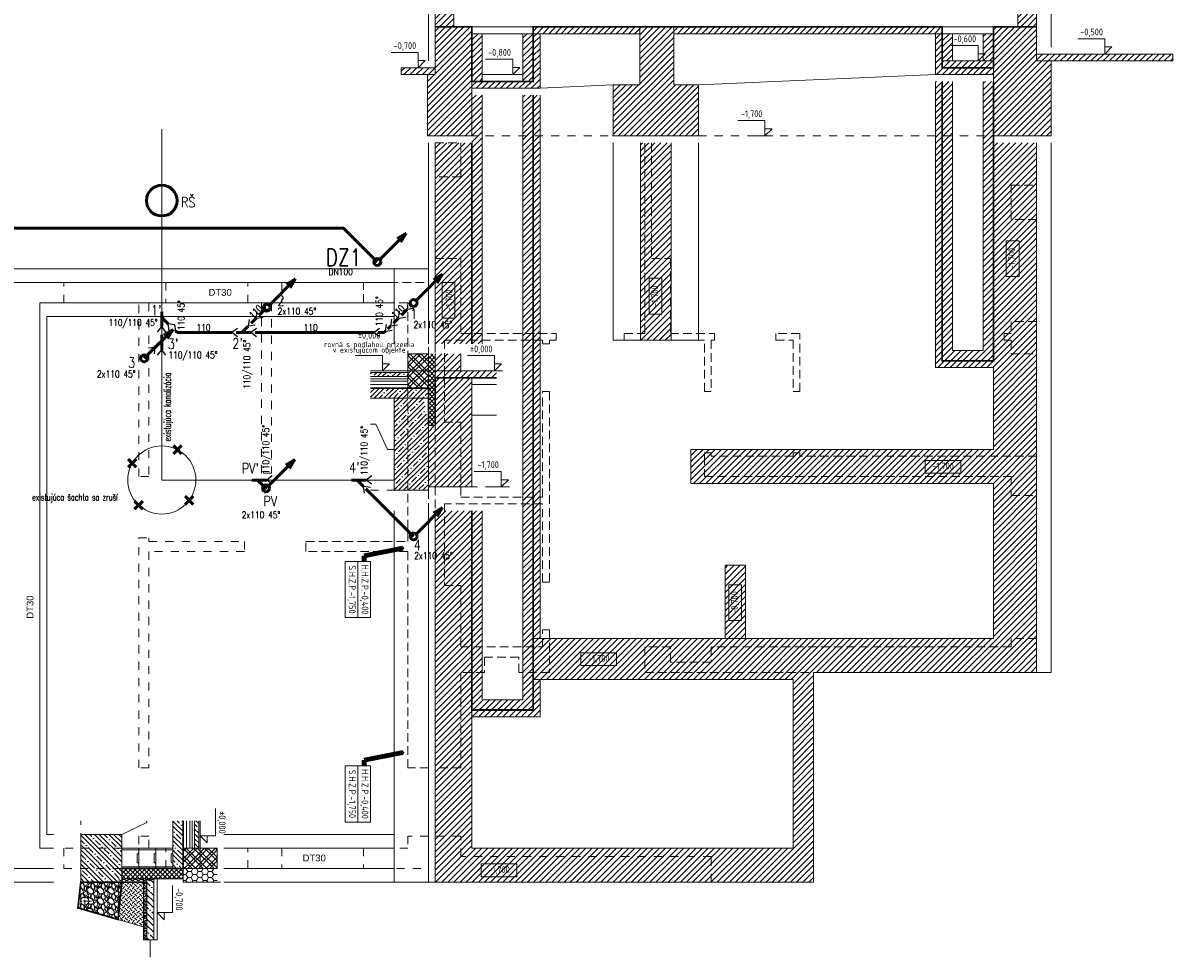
# Model space of a CAD drawing. Header units: millimetres. Extents: x 399756 to 681636, y -205891 to -101508.
# Tile 3 of 33: x 416352 to 433225, y -205891 to -192184. Entities that reach past the tile are written whole.
import ezdxf
from ezdxf.enums import TextEntityAlignment as Align

# ---------------------------------------------------------------- set-up
doc = ezdxf.new("R2010")
doc.units = ezdxf.units.MM
doc.header["$LTSCALE"] = 10
doc.header["$MEASUREMENT"] = 0
for name, pattern in [('ACAD_ISO10W100', [18, 12, -3, 0, -3]), ('DASH 0_6MM', [1.2, 0.6, -0.6]), ('DASHDOT', [25.4, 12.7, -6.35, 0, -6.35]), ('DASHED', [19.05, 12.7, -6.35])]:
    doc.linetypes.add(name, pattern=pattern)
for name, color, linetype, lineweight in [('A-HYDROIZOLACIE', 15, 'Continuous', 20), ('A6_ciarkovana_TENKA', 2, 'DASHED', 5), ('DAZDOVA KANALIZACIA', 30, 'ST_KANAL_DEST_PLNA', 50), ('ZTI-kan_st_splaskova', 12, 'Continuous', 50), ('ZTI-kanal_splaskova', 32, 'Continuous', 50), ('ZTI-Popis4', 5, 'Continuous', 25), ('ZTI-zar_predmety', 135, 'Continuous', 18)]:
    doc.layers.add(name, color=color, linetype=linetype, lineweight=lineweight)
doc.layers.add('Z-k-st_splaskova-popis', color=7, linetype='Continuous')
doc.layers.add('ZTI-kanal_splaskova-popis', color=7, linetype='Continuous')
doc.styles.add('ARIAL', font='arial.ttf')
doc.styles.add('ISO CP_50', font='isocp.shx', dxfattribs={"width": 0.9, "height": 100})
doc.styles.add('ISOCP', font='isocp.shx', dxfattribs={"width": 0.9})
doc.styles.get("Standard").update_dxf_attribs({"font": 'simplex.shx', "width": 0.8})
doc.linetypes.add('ST_KANAL_DEST_PLNA', pattern='A,136,-20,34,[23,st.shx,S=10,R=0,X=0,Y=0],16,[2,st.shx,S=10,R=0,X=0,Y=0],-25', length=231)
doc.dimstyles.new('M50', dxfattribs={"dimtxt": 100, "dimasz": 75, "dimexe": 37.5, "dimexo": 75, "dimgap": 35, "dimtad": 1, "dimdec": 0, "dimzin": 0, "dimtxsty": 'ISO CP_50', "dimblk1": 'OBLIQUE', "dimblk2": 'OBLIQUE', "dimsah": 1, "dimcen": 0.045, "dimclrd": 256, "dimclre": 256, "dimclrt": 256, "dimadec": 1, "dimazin": 0, "dimtfac": 1, "dimtdec": 0, "dimtmove": 2, "dimatfit": 3, "dimldrblk": 'OBLIQUE', "dimfxl": 125, "dimfxlon": 1, "dimtolj": 1, "dimtzin": 0, "dimlwd": -1, "dimarcsym": 0})
pattern_1 = [(45, (135421.164, -25599.48), (-44.901281, 44.901281), [])]
pattern_2 = [(45, (-205390.17, -86448.91), (-106.066017, 106.066017), [100, -40, 0, -40]), (45, (-205320.17, -86448.91), (-106.066017, 106.066017), []), (45, (-205250.17, -86448.91), (-106.066017, 106.066017), [])]

# ---------------------------------------------------------------- blocks, each defined once
blk = doc.blocks.new('*U4')
at = {"layer": 'A-HYDROIZOLACIE', "lineweight": 9}
for points in [[(253567, -4367), (253567, -4342), (253585, -4324), (253585, -4299), (253567, -4282)], [(253567, -4452), (253567, -4427), (253585, -4410), (253585, -4385), (253567, -4367)], [(253567, -4538), (253567, -4513), (253585, -4495), (253585, -4470), (253567, -4452)], [(253567, -4623), (253567, -4598), (253585, -4580), (253585, -4555), (253567, -4538)], [(253567, -4708), (253567, -4683), (253585, -4666), (253585, -4641), (253567, -4623)], [(253567, -4794), (253567, -4769), (253585, -4751), (253585, -4726), (253567, -4708)]]:
    blk.add_lwpolyline(points, dxfattribs=at)
blk = doc.blocks.new('_Oblique')
at = {"color": 0, "linetype": 'ByBlock', "lineweight": -2}
blk.add_line((-0.5, -0.5), (0.5, 0.5), dxfattribs=at)
blk = doc.blocks.new('*U97')
at = {"color": 0, "linetype": 'ByBlock', "lineweight": -2}
for p, q in [((-35.36, -35.36), (-424.26, -424.26)), ((-424.26, -424.26), (-344.71, -291.68)), ((-291.68, -344.71), (-424.26, -424.26))]:
    blk.add_line(p, q, dxfattribs=at)
blk.add_circle((0, 0), 50, dxfattribs=at)
blk = doc.blocks.new('*U102')
at = {"color": 0, "linetype": 'ByBlock', "lineweight": -2}
blk.add_line((-50, 0), (-75, 0), dxfattribs=at)
at = {"color": 255, "linetype": 'ByBlock', "lineweight": 25}
blk.add_circle((0, 0), 50, dxfattribs=at)
blk = doc.blocks.new('*U103')
at = {"color": 255, "linetype": 'ByBlock', "lineweight": 25}
for p in [(-61, 79), (61, 79)]:
    blk.add_line(p, (0, 0), dxfattribs=at)
at = {"color": 0, "linetype": 'ByBlock', "lineweight": -2}
blk.add_line((0, 0), (0, -117), dxfattribs=at)
blk = doc.blocks.new('*U104', base_point=(14597, 15408))
at = {"color": 0, "lineweight": -2}
blk.add_line((14491, 15408), (14597, 15408), dxfattribs=at)
at = {"color": 255, "lineweight": 25}
for q in [(14676, 15469), (14676, 15347)]:
    blk.add_line((14597, 15408), q, dxfattribs=at)
blk = doc.blocks.new('*U105')
at = {"color": 255, "linetype": 'ByBlock', "lineweight": 25}
for p in [(-61, 79), (61, 79)]:
    blk.add_line(p, (0, 0), dxfattribs=at)
at = {"color": 0, "linetype": 'ByBlock', "lineweight": -2}
blk.add_line((0, 0), (0, -55), dxfattribs=at)
blk = doc.blocks.new('*U106', base_point=(14613, 15656))
at = {"color": 255, "lineweight": 25}
for q in [(14626, 15755), (14712, 15669)]:
    blk.add_line((14613, 15656), q, dxfattribs=at)
at = {"color": 0, "lineweight": -2}
for p, q in [((14507, 15636), (14576, 15636)), ((14604, 15647), (14613, 15656))]:
    blk.add_line(p, q, dxfattribs=at)
blk.add_arc((14576, 15676), 40, 270, 315, dxfattribs=at)
blk = doc.blocks.new('*U107')
at = {"color": 255, "linetype": 'ByBlock', "lineweight": 25}
for p in [(-61, 79), (61, 79)]:
    blk.add_line(p, (0, 0), dxfattribs=at)
at = {"color": 0, "linetype": 'ByBlock', "lineweight": -2}
blk.add_line((0, 0), (0, -1748), dxfattribs=at)
blk = doc.blocks.new('*U108', base_point=(9395, 17187))
at = {"color": 255, "linetype": 'ByBlock', "lineweight": 25}
for p, q in [((9334, 17266), (9395, 17187)), ((9456, 17266), (9395, 17187)), ((9503, 17247), (9490, 17147)), ((9589, 17160), (9490, 17147))]:
    blk.add_line(p, q, dxfattribs=at)
at = {"color": 0, "linetype": 'ByBlock', "lineweight": -2}
for p, q in [((9395, 17187), (9395, 16968)), ((9490, 17147), (9395, 17053))]:
    blk.add_line(p, q, dxfattribs=at)
blk = doc.blocks.new('*U110', base_point=(14597, 15408))
at = {"color": 0, "lineweight": -2}
blk.add_line((14491, 15408), (14597, 15408), dxfattribs=at)
at = {"color": 255, "lineweight": 25}
for q in [(14676, 15469), (14676, 15347)]:
    blk.add_line((14597, 15408), q, dxfattribs=at)
blk = doc.blocks.new('*U109')
at = {"color": 255, "linetype": 'ByBlock', "lineweight": 25}
for p in [(-61, 79), (61, 79)]:
    blk.add_line(p, (0, 0), dxfattribs=at)
at = {"color": 0, "linetype": 'ByBlock', "lineweight": -2}
blk.add_line((0, 0), (0, -117), dxfattribs=at)
blk = doc.blocks.new('Podklad')
at = {"lineweight": 0}
h = blk.add_hatch(dxfattribs=at)
h.set_pattern_fill('ANSI31', color=252, scale=20)
h.set_pattern_definition(pattern_1)
h.paths.add_polyline_path([(431225, -191591), (430950, -191591), (430950, -192141), (430950, -192241), (431225, -192241)])
h.paths.add_polyline_path([(422675, -191241), (422400, -191241), (422400, -192241), (422675, -192241)])
h = blk.add_hatch(dxfattribs=at)
h.set_pattern_fill('ANSI31', color=252, scale=20)
h.set_pattern_definition(pattern_1)
h.paths.add_polyline_path([(433225, -192641), (431225, -192641), (431225, -192741), (431325, -192741), (433225, -192741)])
h.paths.add_polyline_path([(422400, -192841), (421900, -192841), (421900, -192941), (422400, -192941)])
h.paths.add_polyline_path([(429840, -192341), (429740, -192341), (429740, -192941), (430590, -192941), (430590, -192741), (429840, -192741)])
h.paths.add_polyline_path([(423938, -192341), (423838, -192341), (423838, -192941), (423838, -193041), (422938, -193041), (422938, -193141), (423938, -193141)])
h = blk.add_hatch(dxfattribs=at)
h.set_pattern_fill('ANSI31', color=252, scale=20)
h.set_pattern_definition(pattern_1)
h.paths.add_polyline_path([(422938, -192241), (422400, -192241), (422400, -192841), (422400, -192941), (422288, -192941), (422288, -193841), (422938, -193841)])
h.paths.add_polyline_path([(431438, -192741), (431225, -192741), (431225, -192241), (430590, -192241), (430590, -193841), (431438, -193841)])
h.paths.add_polyline_path([(425900, -192241), (425900, -192341), (429840, -192341), (429840, -192241)])
h.paths.add_polyline_path([(425400, -192341), (425400, -192241), (423838, -192241), (423838, -192341)])
h = blk.add_hatch(dxfattribs=at)
h.set_pattern_fill('ANSI31', color=252, scale=20, style=0)
h.set_pattern_definition([(45, (-192661.72, 83976.564), (-44.9012806, 44.9012806), [])])
h.paths.add_polyline_path([(423838, -192341), (423688, -192341), (423688, -193041), (423838, -193041)])
h.paths.add_polyline_path([(423088, -192341), (422938, -192341), (422938, -193041), (422953, -193041), (423088, -193041)])
h.paths.add_polyline_path([(429990, -192341), (429840, -192341), (429840, -192741), (429990, -192741)])
h.paths.add_polyline_path([(430590, -192341), (430440, -192341), (430440, -192741), (430590, -192741)])
h = blk.add_hatch(dxfattribs=at)
h.set_pattern_fill('ANSI31', color=252, scale=20)
h.set_pattern_definition(pattern_1)
h.paths.add_polyline_path([(426263, -193090), (425900, -193090), (425900, -192241), (425400, -192241), (425400, -193091), (425013, -193091), (425013, -193841), (426263, -193841)])
h = blk.add_hatch(dxfattribs=at)
h.set_pattern_fill('ANSI31', color=252, scale=20)
h.set_pattern_definition([(45, (134809.9, -20563.636), (-44.901281, 44.901281), [])])
h.paths.add_polyline_path([(426953, -200141), (426653, -200141), (426653, -201216), (426953, -201216)], flags=17)
h.paths.add_polyline_path([(425863, -193941), (425413, -193941), (425413, -196841), (425863, -196841)])
h.paths.add_polyline_path([(430590, -193041), (430440, -193041), (430440, -196991), (429990, -196991), (429990, -193041), (429840, -193041), (429840, -197141), (430590, -197141)], flags=17)
h.paths.add_polyline_path([(431225, -193941), (430590, -193941), (430590, -197141), (429840, -197141), (429840, -193041), (429740, -193041), (429740, -197241), (430590, -197241), (430590, -198441), (428935, -198441), (428935, -198941), (430590, -198941), (430590, -201216), (428935, -201216), (428935, -201716), (431225, -201716)])
h.paths.add_polyline_path([(428935, -198441), (426153, -198441), (426153, -198941), (428935, -198941)])
h.paths.add_polyline_path([(423088, -199341), (422938, -199341), (422938, -202366), (423938, -202366), (423938, -193241), (423688, -193241), (423688, -202116), (423088, -202116)])
h.paths.add_polyline_path([(422938, -199341), (422400, -199341), (422400, -204791), (427950, -204791), (427950, -201716), (428935, -201716), (428935, -201216), (423938, -201216), (423938, -201816), (427650, -201816), (427650, -204291), (422938, -204291)])
h.paths.add_polyline_path([(422775, -196891), (422938, -196891), (422938, -193941), (422400, -193941), (422400, -196891)])
h.paths.add_polyline_path([(422538, -196891), (422538, -196841)], flags=17)
h.paths.add_polyline_path([(422938, -196891), (423088, -196891), (423088, -193241), (422938, -193241)], flags=17)
h = blk.add_hatch(dxfattribs=at)
h.set_pattern_fill('ZDI3', color=252, scale=15, angle=180, pattern_type=2)
h.set_pattern_definition([(225, (1032729.77, -353355.71), (79.549513, -79.549513), []), (225, (1032677.27, -353355.71), (79.549513, -79.549513), []), (135, (1032729.77, -353355.71), (-79.549513, -79.549513), []), (135, (1032677.27, -353355.71), (-79.549513, -79.549513), [])])
h.paths.add_polyline_path([(422000, -197041), (422300, -197041), (422300, -197541), (422000, -197541)])
h = blk.add_hatch(dxfattribs=at)
h.set_pattern_fill('NET', color=252, scale=15, angle=45)
h.set_pattern_definition([(45, (-204829, -43025.323), (-33.6759605, 33.6759605), []), (135, (-204829, -43025.323), (-33.6759605, -33.6759605), [])])
h.paths.add_polyline_path([(422400, -197041), (422300, -197041), (422300, -198091), (422400, -198091)])
h = blk.add_hatch(dxfattribs=at)
h.set_pattern_fill('ANSI31', color=252, scale=20)
h.set_pattern_definition([(45, (143650.56, 9944.47), (-44.901281, 44.901281), [])])
h.paths.add_polyline_path([(422775, -197041), (422400, -197041), (422400, -197391), (423300, -197391), (423300, -197291), (422775, -197291)])
h = blk.add_hatch(dxfattribs=at)
h.set_pattern_fill('ZBETON', color=252, scale=20, pattern_type=2)
h.set_pattern_definition(pattern_2)
h.paths.add_polyline_path([(421450, -197311), (421450, -197371), (422000, -197371), (422000, -197311)])
h = blk.add_hatch(dxfattribs=at)
h.set_pattern_fill('ANSI31', color=252, scale=20)
h.set_pattern_definition([(45, (135421.164, -30749.48), (-44.901281, 44.901281), [])])
h.paths.add_polyline_path([(422938, -197391), (422400, -197391), (422400, -197991), (422400, -198091), (422300, -198091), (422300, -198991), (422938, -198991)])
h = blk.add_hatch(dxfattribs=at)
h.set_pattern_fill('ZBETON', color=252, scale=20, pattern_type=2)
h.set_pattern_definition([(45, (-204829, -43025.32), (-106.066017, 106.066017), [100, -40, 0, -40]), (45, (-204759, -43025.32), (-106.066017, 106.066017), []), (45, (-204689, -43025.32), (-106.066017, 106.066017), [])])
h.paths.add_polyline_path([(421450, -197541), (421450, -197691), (422288, -197691), (422288, -197541)])
h = blk.add_hatch(dxfattribs=at)
h.set_pattern_fill('ZBETON', color=252, scale=20, pattern_type=2)
h.set_pattern_definition(pattern_2)
h.paths.add_polyline_path([(422300, -198091), (422231, -197691), (421800, -197691), (421800, -199041), (422300, -199041)])
h = blk.add_hatch(dxfattribs=at)
h.set_pattern_fill('ZBETON', color=252, scale=20, angle=90, pattern_type=2)
h.set_pattern_definition([(135, (253418.63, -818705.14), (-106.066017, -106.066017), [100, -40, 0, -40]), (135, (253418.63, -818635.14), (-106.066017, -106.066017), []), (135, (253418.63, -818565.14), (-106.066017, -106.066017), [])])
h.paths.add_polyline_path([(418700, -203891), (418700, -204591), (418550, -204591), (418550, -203891)])
h = blk.add_hatch(dxfattribs=at)
h.set_pattern_fill('ZBETON', color=252, scale=20, angle=90, pattern_type=2)
h.set_pattern_definition([(135, (306308.78, -794387.55), (-106.066017, -106.066017), [100, -40, 0, -40]), (135, (306308.78, -794317.55), (-106.066017, -106.066017), []), (135, (306308.78, -794247.55), (-106.066017, -106.066017), [])])
h.paths.add_polyline_path([(418870, -203891), (418930, -203891), (418930, -204291), (418870, -204291)])
h = blk.add_hatch(dxfattribs=at)
h.set_pattern_fill('ZBETON', color=252, scale=20, angle=90, pattern_type=2)
h.set_pattern_definition([(135, (262885.19, -815019.9), (-106.066017, -106.066017), [100, -40, 0, -40]), (135, (262885.19, -814949.9), (-106.066017, -106.066017), []), (135, (262885.19, -814879.9), (-106.066017, -106.066017), [])])
h.paths.add_polyline_path([(417800, -204091), (417800, -204791), (417200, -204791), (417200, -204091)])
h = blk.add_hatch(dxfattribs=at)
h.set_pattern_fill('ZDI3', color=252, scale=15, angle=90, pattern_type=2)
h.set_pattern_definition([(135, (262885.19, -815019.9), (-79.549513, -79.549513), []), (135, (262885.19, -814967.4), (-79.549513, -79.549513), []), (45, (262885.19, -815019.9), (-79.549513, 79.549513), []), (45, (262885.19, -814967.4), (-79.549513, 79.549513), [])])
h.paths.add_polyline_path([(419200, -204291), (419200, -204591), (418700, -204591), (418700, -204291)])
h = blk.add_hatch(dxfattribs=at)
h.set_pattern_fill('NET', color=252, scale=15, angle=135)
h.set_pattern_definition([(135, (262885.19, -815019.9), (-33.6759605, -33.6759605), []), (225, (262885.19, -815019.9), (33.6759605, -33.6759605), [])])
h.paths.add_polyline_path([(418300, -204591), (418700, -204591), (418700, -204741), (417800, -204741), (417800, -204591), (418050, -204591)])
h = blk.add_hatch(dxfattribs=at)
h.set_pattern_fill('HONEY', color=252, scale=16)
h.set_pattern_definition([(0, (1650, -29363.635), (76.2, 43.99408), [50.8, -101.6]), (120, (1650, -29363.635), (-76.199991, 43.9940958), [50.8, -101.6]), (60, (1650, -29363.635), (9e-06, 87.9881758), [-101.6, 50.8])])
h.paths.add_polyline_path([(419200, -204591), (418700, -204591), (418700, -204791), (419200, -204791)])
h = blk.add_hatch(dxfattribs=at)
h.set_pattern_fill('GRAVEL', color=252, scale=6, angle=90)
h.set_pattern_definition([(318.0127875, (262732.789, -814910.173), (1371.59999991, -1219.2000001), [20.503286, -2029.82902]), (274.969741, (262748.029, -814923.889), (-152.40000868, 1828.799999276), [35.184283, -3483.242934]), (222.5104471, (262751.077, -814958.941), (1676.39999941, 1524.00000064), [24.80889, -2456.083368]), (357.273689, (262789.177, -815018.377), (-3047.99999998, 152.40000032), [32.04027, -3171.986246]), (22.8336542, (262821.181, -815019.901), (-1828.79999997, -762.00000006), [31.418022, -3110.388465]), (87.273689, (262850.137, -815007.709), (-152.40000032, -3047.99999998), [32.04027, -3171.986246]), (127.6942405, (262851.661, -814975.705), (1524.000000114, -1981.19999991), [42.37162, -4194.78692]), (162.2553284, (262825.753, -814942.177), (-3352.79999991, 1066.800000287), [40.00317, -3960.315396]), (211.4295656, (262787.653, -814929.985), (-1981.19999989, -1219.20000017), [32.14878, -3182.732742]), (265.2363583, (262760.221, -814946.749), (152.40000026, 1676.39999998), [36.702797, -1798.436217]), (312.3974378, (262757.173, -814983.325), (1676.400000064, -1828.79999994), [47.464675, -4699.00635]), (228.8140748, (262790.701, -814867.501), (-914.40000007, -1066.79999994), [16.200272, -1603.83395]), (261.4692344, (262780.033, -814879.693), (304.79999965, 1981.20000005), [30.82092, -3051.27834]), (315, (262775.46, -814910.17), (152.4, -3e-14), [21.55256, -193.973587]), (293.1985905, (262757.173, -814920.841), (-304.79999995, 762), [11.60648, -1149.037342]), (21.8014095, (262761.745, -814931.51), (-457.2, -152.4), [16.413937, -804.28518]), (120.9637565, (262776.985, -814925.413), (-304.8, 457.2), [26.65918, -861.97789]), (251.565051, (262763.27, -814902.553), (152.4, 304.8), [19.27723, -462.653887]), (106.3895403, (262761.745, -815019.901), (-457.2, 1524), [27.00528, -2673.5296]), (160.346176, (262754.125, -814993.993), (1676.39999998, -609.60000006), [22.655936, -2242.93294]), (23.1985905, (262732.79, -814902.553), (-762, -304.79999995), [23.212806, -1137.431015]), (73.6104597, (262754.125, -814893.409), (-457.19999989, -1524.00000003), [27.00528, -2673.5296]), (69.4439548, (262856.233, -815019.901), (-304.8, -762), [26.042112, -1276.06406]), (24.7751406, (262865.377, -814995.517), (-1676.39999959, -762.0000009), [21.820327, -2160.215603]), (156.8014095, (262885.19, -814901.03), (-762, 304.79999995), [23.212806, -1137.431015]), (107.3540246, (262863.853, -814891.885), (609.60000013, -1981.19999996), [25.546964, -2529.14256]), (159.4439548, (262885.19, -814975.705), (762, -304.8), [13.021056, -1289.085115]), (191.3099325, (262885.19, -814910.173), (-609.6, -152.4), [7.770876, -769.319698]), (255.9637565, (262877.57, -814911.697), (152.4, 457.2), [31.418022, -596.943275]), (276.009006, (262869.949, -814942.177), (-152.40000008, 1523.99999999), [29.11602, -2882.48189]), (33.6900675, (262790.7, -814925.413), (-304.8, -152.4), [21.979433, -527.50658]), (83.1572266, (262808.989, -814913.221), (304.799999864, 2590.800000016), [38.373406, -3798.960544]), (150.945396, (262813.561, -814875.121), (1066.8, -609.6), [15.690494, -1553.36354]), (180, (262799.85, -814867.5), (-152.4, -152.4), [9.144, -143.256]), (210.2564372, (262865.377, -814945.225), (1066.80000004, 609.59999993), [21.172018, -2096.036446]), (138.0127875, (262847.089, -814955.893), (-1371.59999991, 1219.2000001), [41.006573, -2009.325732]), (90, (262816.61, -814928.46), (-152.4, 152.4), [39.624, -112.776]), (55.3048465, (262816.609, -814888.837), (1066.79999918, 1524.00000058), [24.096574, -2385.559003]), (344.054604, (262830.325, -814869.025), (609.6, -152.4), [22.189745, -1087.299002]), (297.6459754, (262851.661, -814875.121), (1523.9999998, -2895.600000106), [36.128706, -3576.747865]), (265.4260787, (262868.425, -814907.125), (-152.4, -1981.2), [38.221768, -3783.950787])])
edge = h.paths.add_edge_path()
edge.add_line((417800, -204791), (417748, -205340))
edge.add_line((417748, -205340), (417158, -205170))
edge.add_line((417158, -205170), (417167, -205070))
edge.add_line((417167, -205070), (417198, -205070))
edge.add_arc((417258, -205070), 60, 180, 270)
edge.add_arc((417258, -205070), 60, 270, 450)
edge.add_arc((417258, -205070), 60, 90, 180)
edge.add_line((417198, -205070), (417167, -205070))
edge.add_line((417167, -205070), (417203, -204791))
edge.add_line((417203, -204791), (417800, -204791))
h = blk.add_hatch(dxfattribs=at)
h.set_pattern_fill('DIAPLATE', color=252, scale=800, angle=135, style=0, pattern_type=2)
h.set_pattern_definition([(135, (262885.19, -815019.9), (-70.710678, 1e-14), [50, -50]), (225, (262849.834, -815019.9), (-1e-14, -70.710678), [50, -50])])
h.paths.add_polyline_path([(418120, -204791), (418120, -205447), (417748, -205340), (417800, -204791)])
h = blk.add_hatch(dxfattribs=at)
h.set_pattern_fill('AR-CONC', color=252, scale=0.3, angle=90)
h.set_pattern_definition([(140, (262885.19, -815019.9), (4.7817257, 54.6554007), [5.715, -62.865]), (85, (262885.19, -815019.9), (-57.3170536, -10.5730264), [4.572, -50.2921753]), (190.451445, (262885.59, -815015.347), (-52.5353256, 44.082374), [4.8570026, -53.4270734]), (136.1842, (262869.95, -815019.9), (12.6126984, 81.323712), [8.5725, -94.2975]), (186.635558, (262871, -815013.124), (-74.227837, 71.22124), [7.285507, -80.140682]), (81.184151, (262869.95, -815019.9), (-74.227837, 71.22124), [6.85799, -75.43792]), (111, (262873.76, -815012.28), (30.6795595, 45.4843174), [5.715, -62.865]), (56, (262873.76, -815012.28), (-55.25639, 18.5406085), [4.572, -50.292]), (161.451445, (262876.316, -815008.49), (-24.5768307, 64.024926), [4.8570026, -53.4269813]), (127.5, (262885.19, -815019.901), (-25.36651166, 0.926581), [0, -49.6824, 0, -51.054, 0, -50.4825]), (97.5, (262885.19, -815019.9), (-30.0541724, 20.0458988), [0, -29.1084, 0, -48.5394, 0, -19.2405]), (57.5, (262885.19, -815036.894), (1.7186232, 40.67717855), [0, -19.05, 0, -59.436, 0, -78.867]), (47.5, (262885.19, -815044.514), (-7.6279473, 44.4387544), [0, -24.765, 0, -39.4716, 0, -56.007])])
h.paths.add_polyline_path([(418170, -204791), (418170, -205641), (418120, -205641), (418120, -204791)])
h = blk.add_hatch(dxfattribs=at)
h.set_pattern_fill('ANSI35', color=252, scale=20, angle=90)
h.set_pattern_definition([(135, (264565.19, -826279.9), (-89.80256, -89.80256), []), (135, (264565.19, -826190.1), (-89.80256, -89.80256), [158.75, -31.75, 0, -31.75])])
h.paths.add_polyline_path([(418270, -204741), (418270, -205641), (418170, -205641), (418170, -204741)])
at = {"color": 252, "lineweight": 0}
for p, q in [((422300, -192741, -50), (422300, -190791)), ((431438, -192541, -50), (431438, -190791)), ((422400, -191241, -50), (422400, -192241, -50)), ((422675, -191241, -50), (422675, -192241, -50)), ((430950, -191591, -50), (430950, -192241, -50)), ((422775, -192241, -50), (430950, -192241, -50)), ((423900, -192341, -50), (425400, -192341, -50)), ((425400, -192241, -50), (425400, -193091, -50)), ((425900, -193090, -50), (425900, -192241, -50)), ((425900, -192341, -50), (430590, -192341, -50)), ((429840, -192841, -50), (429840, -192241, -50)), ((431225, -192641, -50), (433225, -192641, -50)), ((433225, -192641, -50), (433225, -192741, -50)), ((422400, -192841, -50), (421900, -192841, -50)), ((421900, -192841, -50), (421900, -192941, -50)), ((433225, -192741, -50), (431225, -192741, -50)), ((421900, -192941, -50), (422400, -192941, -50)), ((426263, -193090), (429740, -192941, -50)), ((423938, -193141, -50), (425013, -193091, -50)), ((425400, -193091, -50), (425013, -193091, -50)), ((425013, -193091), (425013, -193841)), ((426263, -193090), (425900, -193090, -50)), ((426263, -193841), (426263, -193090)), ((429740, -193041), (429740, -197241)), ((429840, -193041), (429840, -197141)), ((429990, -193041), (429990, -196991)), ((430440, -193041), (430440, -196991)), ((423088, -196891), (423088, -193241)), ((423688, -202116), (423688, -193241)), ((423838, -202266), (423838, -193241)), ((423938, -201216), (423938, -193241)), ((425000, -193841, -50), (426300, -193841, -50)), ((422300, -195791), (422300, -193941)), ((422400, -196891), (422400, -193941)), ((422938, -196894), (422938, -193941)), ((425013, -193941), (425013, -196841)), ((425413, -193941), (425413, -196841)), ((425863, -193941), (425863, -196841)), ((426263, -193941), (426263, -196841)), ((430590, -197141), (430590, -193941)), ((431225, -201716), (431225, -193941)), ((431438, -201716), (431438, -193941)), ((421800, -196891), (421800, -195791)), ((422300, -196891), (422300, -195791)), ((425013, -196841), (425413, -196841)), ((425863, -196841), (425413, -196841)), ((425863, -196841), (426263, -196841)), ((422000, -197541), (422000, -197041)), ((422300, -197541), (422300, -197041)), ((429990, -196991), (430440, -196991)), ((429740, -197241), (430590, -197241)), ((429840, -197141), (430590, -197141)), ((430590, -198441), (430590, -197241)), ((422000, -197311), (421450, -197311)), ((422000, -197371), (421450, -197371)), ((422300, -197541), (422300, -197291)), ((422400, -197391), (422400, -197291)), ((422775, -197291), (423300, -197291)), ((422775, -197291), (423300, -197291)), ((422775, -197391), (423300, -197391)), ((421450, -197441), (422000, -197441)), ((422400, -197541), (421450, -197541)), ((422938, -197491), (423300, -197491)), ((422288, -197691), (421450, -197691)), ((421528, -198071), (421450, -198071)), ((421700, -198441), (421528, -198071)), ((422938, -197941), (423300, -197941)), ((421700, -198441), (421800, -198441)), ((426153, -198441), (430590, -198441)), ((426153, -198941), (426153, -198441)), ((426153, -198941), (430590, -198941)), ((430590, -201216), (430590, -198941)), ((421800, -204791), (421800, -199341)), ((422300, -204791), (422300, -199341)), ((422400, -204791), (422400, -199341)), ((422938, -202366), (422938, -199341)), ((423088, -202116), (423088, -199341)), ((426953, -200141), (426653, -200141)), ((426653, -200141), (426653, -201216)), ((426953, -201216), (426953, -200141)), ((423838, -201216), (430590, -201216)), ((427950, -204791), (427950, -201716)), ((427950, -201716), (431225, -201716)), ((431225, -201716), (431438, -201716)), ((423838, -201816), (427650, -201816)), ((423938, -202366), (423938, -201816)), ((427650, -204291), (427650, -201816)), ((423688, -202116), (423088, -202116)), ((423838, -202266), (422938, -202266)), ((422938, -204291), (422938, -202366)), ((423938, -202366), (422938, -202366)), ((417800, -204091), (418170, -203918)), ((418170, -203918), (418170, -203891)), ((418550, -204291), (418550, -203891)), ((418550, -203891), (418550, -204591)), ((418700, -203891), (418700, -204591)), ((418800, -204291), (418800, -203891)), ((418870, -203891), (418870, -204291)), ((418930, -203891), (418930, -204291)), ((418950, -203891), (418950, -204291)), ((419300, -204091), (421800, -204091)), ((418700, -204291), (419200, -204291)), ((419300, -204291), (421800, -204291)), ((427650, -204291), (422938, -204291)), ((417800, -204591), (417800, -204841)), ((418550, -204591), (419200, -204591)), ((418700, -204591), (418700, -204791)), ((417200, -204791), (417158, -205170)), ((417800, -204741), (418550, -204741)), ((418120, -205641), (418120, -204741)), ((418170, -205641), (418170, -204741)), ((418270, -205641), (418270, -204741)), ((422188, -204791), (422350, -204791)), ((427950, -204791), (422400, -204791)), ((417158, -205170), (418120, -205447)), ((418120, -205641), (418320, -205641))]:
    blk.add_line(p, q, dxfattribs=at)
at = {"color": 252, "linetype": 'DASH 0_6MM', "lineweight": 0, "ltscale": 20}
for p, q in [((422900, -193841, -50), (430725, -193841, -50)), ((421450, -199041), (421838, -199041)), ((422900, -198991), (423300, -198991)), ((417200, -204191), (417200, -203891))]:
    blk.add_line(p, q, dxfattribs=at)
at = {"color": 252, "lineweight": 0, "ltscale": 8.5}
for p, q in [((422000, -197406), (421450, -197406)), ((418835, -203891), (418835, -204291))]:
    blk.add_line(p, q, dxfattribs=at)
at = {"color": 252, "lineweight": 0, "ltscale": 12}
for p, q in [((422000, -197491), (421450, -197491)), ((418750, -203891), (418750, -204291))]:
    blk.add_line(p, q, dxfattribs=at)
at = {"color": 252, "linetype": 'ACAD_ISO10W100', "lineweight": 0}
for p, q in [((417258, -205170), (417258, -204970)), ((417358, -205070), (417158, -205070))]:
    blk.add_line(p, q, dxfattribs=at)
at = {"color": 252, "lineweight": 0, "elevation": -50}
for points in [[(430950, -191591), (431225, -191591), (431225, -192241), (430950, -192241)], [(422938, -192241), (422938, -193841), (422288, -193841), (422288, -192941), (422400, -192941), (422400, -192241)], [(423938, -192341), (422938, -192341), (422938, -193141), (423938, -193141)], [(423088, -192341), (422938, -192341), (422938, -193041), (423088, -193041)], [(423838, -192341), (422938, -192341), (422938, -193041), (423838, -193041)], [(423688, -192341), (423688, -192341), (423688, -193041), (423688, -193041)], [(429740, -192341), (430590, -192341), (430590, -192941), (429740, -192941)], [(429840, -192341), (429990, -192341), (429990, -192741), (429840, -192741)], [(429840, -192341), (430590, -192341), (430590, -192841), (429840, -192841)], [(430440, -192341), (430590, -192341), (430590, -192741), (430440, -192741)], [(430590, -192241), (430590, -193841), (431438, -193841), (431438, -192741), (431225, -192741), (431225, -192241)], [(429840, -192741), (430590, -192741), (430590, -192841), (429840, -192841)], [(423688, -192941), (423088, -192941), (423088, -193041), (423688, -193041)]]:
    blk.add_lwpolyline(points, close=True, dxfattribs=at)
at = {"color": 252, "linetype": 'DASHED', "lineweight": 0, "ltscale": 2, "const_width": 25, "elevation": -50}
blk.add_lwpolyline([(422400, -192241), (422938, -192241), (422938, -193041), (423838, -193041), (423838, -192241), (429840, -192241), (429840, -192841), (430590, -192841), (430590, -192241), (431225, -192241)], dxfattribs=at)
at = {"color": 252, "lineweight": 0}
for points, elevation in [([(429968, -192515), (430365, -192515), (430365, -192741), (430470, -192636), (430365, -192636), (430365, -192741), (430484, -192741), (430203, -192741)], -50), ([(431828, -192415), (432225, -192415), (432225, -192641), (432330, -192536), (432225, -192536), (432225, -192641), (432344, -192641), (432063, -192641)], -50), ([(421753, -192615), (422150, -192615), (422150, -192841), (422255, -192736), (422150, -192736), (422150, -192841), (422269, -192841), (421988, -192841)], -50), ([(423140, -192715), (423538, -192715), (423538, -192941), (423643, -192836), (423538, -192836), (423538, -192941), (423656, -192941), (423376, -192941)], -50), ([(422872, -197065), (423270, -197065), (423270, -197291), (423375, -197186), (423270, -197186), (423270, -197291), (423388, -197291), (423108, -197291)], 50), ([(419176, -203712), (419176, -204110), (418950, -204110), (419055, -204215), (419055, -204110), (418950, -204110), (418950, -204228), (418950, -203948)], 50)]:
    blk.add_lwpolyline(points, dxfattribs=dict(at, elevation=elevation))
at = {"color": 252, "linetype": 'DASHED', "lineweight": 0, "ltscale": 2, "const_width": 25}
for points in [[(429840, -193041), (429840, -197141), (430590, -197141), (430590, -193041)], [(422938, -199341), (422938, -202266), (423838, -202266), (423838, -193241)], [(422938, -193941), (422938, -196894)], [(422400, -198091), (422400, -197391), (423300, -197391)], [(421450, -197541), (422300, -197541), (422300, -198091)], [(417800, -204591), (418700, -204591), (418700, -203891)]]:
    blk.add_lwpolyline(points, dxfattribs=at)
at = {"color": 252, "lineweight": 0}
for points in [[(426840, -193615), (427238, -193615), (427238, -193841), (427343, -193736), (427238, -193736), (427238, -193841), (427356, -193841), (427076, -193841)], [(414450, -195791), (422300, -195791)], [(414450, -195991), (421788, -195991)], [(416800, -204291), (416600, -204291), (416600, -196291)], [(416600, -196291), (421788, -196291)], [(416800, -204091), (416700, -204091), (416700, -196491), (421800, -196491), (421800, -196891)], [(421228, -197065), (421625, -197065), (421625, -197291), (421730, -197186), (421625, -197186), (421625, -197291), (421744, -197291), (421463, -197291)], [(422000, -197041), (422000, -197291), (421450, -197291)], [(422300, -197541), (422300, -197291), (422000, -197291), (422000, -197041), (422300, -197041)], [(422775, -197041), (422775, -197291), (422400, -197291), (422400, -197041)], [(422775, -197291), (423300, -197291)], [(422972, -198765), (423370, -198765), (423370, -198991), (423475, -198886), (423370, -198886), (423370, -198991), (423488, -198991), (423208, -198991)], [(421800, -199341), (421800, -204091)], [(416800, -204791), (405250, -204791), (405250, -200741)], [(416800, -204591), (405350, -204591), (405350, -200741)], [(419200, -204291), (418950, -204291), (418950, -203891)], [(416800, -204291), (416600, -204291)], [(418050, -204591), (417800, -204591), (417800, -204291), (418050, -204291), (418050, -204591), (418050, -204566), (417800, -204566), (417800, -204316), (418050, -204316), (418050, -204363), (418025, -204381), (418025, -204501), (418050, -204518)], [(418300, -204591), (418050, -204591), (418050, -204291), (418300, -204291), (418300, -204591), (418300, -204566), (418050, -204566), (418050, -204316), (418300, -204316), (418300, -204363), (418275, -204381), (418275, -204501), (418300, -204518)], [(418550, -204591), (418300, -204591), (418300, -204291), (418550, -204291), (418550, -204591), (418550, -204566), (418300, -204566), (418300, -204316), (418550, -204316), (418550, -204363), (418525, -204381), (418525, -204501), (418550, -204518)], [(418700, -204591), (418950, -204591), (418950, -204291), (419200, -204291), (419200, -204591)], [(421788, -204591), (419300, -204591)], [(418220, -205891), (418220, -205641), (418320, -205641), (418320, -204741), (418700, -204741), (418700, -204791), (419250, -204791)], [(418546, -204841), (418546, -205238), (418320, -205238), (418425, -205343), (418425, -205238), (418320, -205238), (418320, -205356), (418320, -205076)], [(422400, -204791), (419300, -204791)]]:
    blk.add_lwpolyline(points, dxfattribs=at)
at = {"color": 252, "lineweight": 0, "ltscale": 10, "elevation": -50}
for points in [[(430778, -195905), (430778, -195380), (430966, -195380), (430966, -195905)], [(422500, -196516), (422500, -195991), (422687, -195991), (422687, -196516)], [(425540, -196456), (425540, -195931), (425727, -195931), (425727, -196456)], [(429589, -198604), (430114, -198604), (430114, -198792), (429589, -198792)], [(426708, -200952), (426708, -200427), (426895, -200427), (426895, -200952)], [(424537, -201426), (425062, -201426), (425062, -201614), (424537, -201614)], [(423073, -204524), (423598, -204524), (423598, -204712), (423073, -204712)]]:
    blk.add_lwpolyline(points, close=True, dxfattribs=at)
at = {"color": 252, "lineweight": 0}
for points in [[(422938, -197391), (422938, -198991), (422300, -198991), (422300, -198091), (422400, -198091), (422400, -197391)], [(421800, -197691), (422288, -197691), (422288, -197691), (422300, -197691), (422300, -199041), (421800, -199041)], [(417800, -204791), (417800, -204091), (417200, -204091), (417200, -204791)]]:
    blk.add_lwpolyline(points, close=True, dxfattribs=at)
at = {"color": 252, "lineweight": 0, "ltscale": 10}
for points in [[(421264, -200085), (421264, -200910), (421077, -200910), (421077, -200085)], [(421452, -200085), (421452, -200910), (421264, -200910), (421264, -200085)], [(421264, -203085), (421264, -203910), (421077, -203910), (421077, -203085)], [(421452, -203085), (421452, -203910), (421264, -203910), (421264, -203085)]]:
    blk.add_lwpolyline(points, close=True, dxfattribs=at)
at = {"color": 252, "linetype": 'DASHDOT', "lineweight": 0, "const_width": 25}
blk.add_lwpolyline([(418170, -204791), (417800, -204791), (417748, -205340), (417158, -205170), (417200, -204791), (417800, -204791)], dxfattribs=at)
at = {"color": 252, "lineweight": 0}
blk.add_circle((417258, -205070), 60, dxfattribs=at)
at = {"layer": 'A6_ciarkovana_TENKA', "color": 252}
for points in [[(422775, -193941), (422775, -194441), (422400, -194441), (422400, -193941)], [(431225, -194566), (431225, -195066), (430850, -195066), (430850, -194566)], [(422300, -195991), (422300, -203116), (422000, -203116), (422000, -199941), (420500, -199941), (420500, -199791), (422000, -199791), (422000, -196291), (421350, -196291), (421350, -195991)]]:
    blk.add_lwpolyline(points, close=True, dxfattribs=at)
for points in [[(425575, -193941), (425575, -195641), (425850, -195641), (425850, -196741), (426500, -196741), (426500, -196841), (426450, -196841), (426450, -197591), (426350, -197591), (426350, -196841), (425175, -196841), (425175, -196741), (425475, -196741), (425475, -193941)], [(422400, -203116), (422400, -195641), (422775, -195641), (422775, -196741), (424175, -196741), (424175, -196841), (424075, -196841), (424075, -196891), (423975, -196891), (423975, -196841), (422538, -196841), (422538, -198041), (422775, -198041), (422775, -199141), (423975, -199141), (423975, -197591), (424075, -197591), (424075, -200391), (423975, -200391), (423975, -199241), (422538, -199241), (422538, -200441), (422775, -200441), (422775, -201341), (423975, -201341), (423975, -201091), (424075, -201091), (424075, -201716), (423625, -201716), (423625, -201491), (423125, -201491), (423125, -201716), (422775, -201716), (422775, -203116), (422400, -203116)], [(431225, -196566), (430850, -196566), (430850, -196741), (430750, -196741), (430750, -196841), (430850, -196841), (430850, -197041), (431225, -197041), (431225, -196566)], [(427400, -196741), (427400, -196841), (427650, -196841), (427650, -197591), (427750, -197591), (427750, -196741), (427400, -196741)], [(431225, -198541), (427750, -198541), (427750, -198491), (427650, -198491), (427650, -198541), (426450, -198541), (426450, -198491), (426350, -198491), (426350, -198541), (426350, -198841), (430850, -198841), (430850, -199116), (431225, -199116), (431225, -198541)], [(431225, -201216), (430850, -201216), (430850, -201341), (426450, -201341), (426450, -201566), (425850, -201566), (425850, -201341), (425475, -201341), (425475, -201716), (431225, -201716), (431225, -201216)]]:
    blk.add_lwpolyline(points, dxfattribs=at)
at = {"layer": 'A6_ciarkovana_TENKA', "color": 252, "linetype": 'DASH 0_6MM', "ltscale": 20}
for points in [[(418450, -195991), (418450, -196291), (418200, -196291), (418200, -198841), (418050, -198841), (418050, -196291), (416950, -196291), (416950, -195991), (418450, -195991)], [(420000, -196291), (420000, -198791), (419850, -198791), (419850, -196291)], [(419600, -199791), (419600, -199941), (418200, -199941), (418200, -203116), (418050, -203116), (418050, -199741), (418200, -199741), (418200, -199791), (419600, -199791)], [(416950, -204291), (416950, -204591), (418450, -204591), (418450, -204291), (418200, -204291), (418200, -204116), (418050, -204116), (418050, -204291), (416950, -204291)], [(421350, -204291), (421350, -204591), (422300, -204591), (422300, -204116), (422000, -204116), (422000, -204291), (421350, -204291)]]:
    blk.add_lwpolyline(points, dxfattribs=at)
for points in [[(420150, -195991), (420150, -196291), (419650, -196291), (419650, -195991)], [(422400, -204116), (422400, -204791), (426450, -204791), (426450, -204416), (422775, -204416), (422775, -204116)], [(420150, -204291), (420150, -204591), (419650, -204591), (419650, -204291)]]:
    blk.add_lwpolyline(points, close=True, dxfattribs=at)
at = {"color": 252, "lineweight": 0, "xscale": -1, "rotation": 89.99999999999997}
blk.add_blockref('*U4', (413477, 48816), dxfattribs=at)
at = {"color": 252, "lineweight": 0, "char_height": 100, "attachment_point": 5, "style": 'ISO CP_50'}
for s, insert in [('-0,500', (432031, -192328, -50)), ('-0,700', (421956, -192528, -50)), ('-0,600', (430171, -192428, -50)), ('-0,800', (423344, -192628, -50)), ('-1,700', (427044, -193528)), ('%%P0,000', (421431, -196778)), ('\\pxsm0.6;{\\H0.8x;rovná s podlahou prízemia \\Pv existujúcom objekte} ', (421431, -196953)), ('%%P0,000', (423076, -196978, 50)), ('-1,700', (423176, -198678))]:
    blk.add_mtext(s, dxfattribs=dict(at, insert=insert))
at = {"color": 252, "lineweight": 0, "ltscale": 10, "char_height": 100, "attachment_point": 5, "style": 'ISOCP'}
for s, insert, rotation in [('\\pxqc;-1,700', (430872, -195643, -50), 90), ('\\pxqc;-1,700', (422614, -196253, -50), 90), ('\\pxqc;-1,700', (425633, -196193, -50), 90), ('\\pxqc;S.H.Z.P.-1,750', (421171, -200498), 270), ('\\pxqc;H.H.Z.P.-0,400', (421358, -200498), 270), ('\\pxqc;-0,700', (426802, -200689, -50), 90), ('\\pxqc;S.H.Z.P.-1,750', (421171, -203498), 270), ('\\pxqc;H.H.Z.P.-0,400', (421358, -203498), 270)]:
    blk.add_mtext_dynamic_manual_height_columns(s, width=525, gutter_width=500, heights=[0], dxfattribs=dict(at, insert=insert, rotation=rotation))
at = {"color": 252, "lineweight": 0, "char_height": 100, "width": 1671.71, "attachment_point": 1, "style": 'ARIAL'}
for insert in [(419074, -196087, -50), (420454, -204387, -50)]:
    blk.add_mtext('DT30', dxfattribs=dict(at, insert=insert))
at = {"color": 252, "lineweight": 0, "ltscale": 10, "char_height": 100, "attachment_point": 5, "style": 'ISOCP'}
for insert in [(429852, -198698, -50), (424800, -201520, -50), (423336, -204618, -50)]:
    blk.add_mtext_dynamic_manual_height_columns('\\pxqc;-1,700', width=525, gutter_width=500, heights=[0], dxfattribs=dict(at, insert=insert))
at = {"color": 252, "lineweight": 0, "insert": (416405, -200927, -50), "char_height": 100, "width": 1671.71, "attachment_point": 1, "rotation": 90, "style": 'ARIAL'}
blk.add_mtext('DT30', dxfattribs=at)
at = {"color": 252, "lineweight": 0, "char_height": 100, "attachment_point": 5, "rotation": 270, "style": 'ISO CP_50'}
for s, insert in [('%%P0,000', (419263, -203916, 50)), ('-0,700', (418633, -205044))]:
    blk.add_mtext(s, dxfattribs=dict(at, insert=insert))
at = {"color": 252, "lineweight": 0}
for points in [[(421927, -199891), (421358, -200003), (421358, -200085)], [(421927, -202891), (421358, -203003), (421358, -203085)]]:
    blk.add_leader(points, dimstyle='M50', override={"dimscale": 1, "dimtxt": 100, "dimasz": 150, "dimgap": 35, "dimtad": 0, "dimtxsty": 'ISO CP_50', "dimclrd": 256, "dimldrblk": 'DotSmall', "dimlwd": 65535}, dxfattribs=at)

msp = doc.modelspace()

# ---------------------------------------------------------------- linework, layer by layer
at = {"color": 255, "linetype": 'ByBlock', "lineweight": 25}
for p in [(419497, -196666), (419497, -196788)]:
    msp.add_line(p, (419418, -196727), dxfattribs=at)
at = {"color": 1, "lineweight": 50}
for points in [[(418558, -198386), (418679, -198507)], [(418558, -198507), (418679, -198386)], [(417893, -198583), (418014, -198704)], [(417893, -198704), (418014, -198583)], [(417990, -199199), (418111, -199320)], [(417990, -199320), (418111, -199199)], [(418729, -199127), (418850, -199248)], [(418729, -199248), (418850, -199127)]]:
    msp.add_lwpolyline(points, dxfattribs=at)
at = {"layer": 'DAZDOVA KANALIZACIA', "flags": 128}
msp.add_lwpolyline([(402406, -192291), (402406, -194487), (403113, -195195), (421054, -195195), (421550, -195691)], dxfattribs=at)
at = {"layer": 'ZTI-kanal_splaskova'}
msp.add_line((419418, -196727), (418701, -196727), dxfattribs=at)
at = {"layer": 'ZTI-kanal_splaskova', "lineweight": 0}
for points in [[(418388, -196307), (418388, -193744)], [(418388, -196307), (418388, -198891)], [(418388, -198891), (421800, -198891)]]:
    msp.add_lwpolyline(points, dxfattribs=at)
at = {"layer": 'ZTI-kanal_splaskova'}
for points in [[(418129, -197105), (418388, -196846)], [(419925, -199021), (419795, -198891)], [(422083, -199719), (421382, -199018)]]:
    msp.add_lwpolyline(points, dxfattribs=at)
at = {"layer": 'ZTI-kanal_splaskova', "lineweight": 50}
msp.add_circle((418388, -194791), 225, dxfattribs=at)
at = {"layer": 'ZTI-zar_predmety', "color": 0, "lineweight": 0}
msp.add_circle((418388, -198891), 500, dxfattribs=at)

# ---------------------------------------------------------------- block references
msp.add_blockref('Podklad', (0, 0))
at = {"layer": 'DAZDOVA KANALIZACIA', "rotation": 180}
msp.add_blockref('*U97', (421550, -195691), dxfattribs=at)
at = {"layer": 'ZTI-kan_st_splaskova', "rotation": 180}
for p in [(422083, -196293), (419927, -196363), (418129, -197105), (419917, -199012), (422083, -199719)]:
    msp.add_blockref('*U97', p, dxfattribs=at)
at = {"layer": 'ZTI-kanal_splaskova'}
for name, p, rotation in [('*U102', (422083, -196293), 44.99999999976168), ('*U109', (419900, -196390), 315), ('*U103', (421988, -196389), 314.9999999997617), ('*U110', (419775, -196515), 45), ('*U105', (421746, -196631), 314.9999999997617), ('*U104', (421863, -196514), 44.99999999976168), ('*U107', (421505, -196727), 270), ('*U106', (421670, -196707), 359.9999999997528), ('*U108', (418388, -196980), 180), ('*U108', (419929, -198891), 270), ('*U108', (421389, -198891), 270)]:
    msp.add_blockref(name, p, dxfattribs=dict(at, rotation=rotation))
at = {"layer": 'ZTI-kanal_splaskova', "xscale": -1}
for p, rotation in [((418388, -196640), 180), ((419697, -196727), 270)]:
    msp.add_blockref('*U108', p, dxfattribs=dict(at, rotation=rotation))
msp.add_blockref('*U106', (418595, -196707), dxfattribs=at)

# ---------------------------------------------------------------- texts
at = {"layer": 'DAZDOVA KANALIZACIA', "width": 0.8}
msp.add_text('DZ1', height=250, dxfattribs=at).set_placement((421055, -195625), align=Align.MIDDLE_CENTER)
at = {"layer": 'Z-k-st_splaskova-popis', "color": 5, "width": 0.8}
msp.add_text('DN100', height=100, dxfattribs=at).set_placement((420837, -195886))
at = {"layer": 'ZTI-kanal_splaskova', "lineweight": 0, "width": 0.65}
msp.add_text('existujúca kanalizácia', height=100, rotation=90, dxfattribs=at).set_placement((418519, -198327))
at = {"layer": 'ZTI-kanal_splaskova-popis', "color": 5, "width": 0.8}
for s, p in [('110 45°', (418722, -196253)), ('110/110 45°', (419687, -196833)), ('110/110 45°', (419964, -198082)), ('110/110 45°', (421407, -198098))]:
    msp.add_text(s, height=100, rotation=90, dxfattribs=at).set_placement(p, align=Align.RIGHT)
for p in [(419820, -196435), (421908, -196434)]:
    msp.add_text('110 ', height=100, rotation=45, dxfattribs=at).set_placement(p, align=Align.CENTER)
at = {"layer": 'ZTI-kanal_splaskova-popis', "color": 5}
for s, rotation, width, p in [('2x110 45°', 360, 0.8, (420088, -196464)), ('110 45°', 90, 0.8, (421630, -196634)), ('2x110 45°', 360, 0.8, (422083, -196661)), ('2x110 45°', 360, 0.8, (417437, -197385)), ('existujúca šachta sa zruší', 360, 0.7, (416485, -199193)), ('2x110 45°', 360, 0.8, (419561, -199452)), ('2x110 45°', 360, 0.8, (422093, -200051))]:
    msp.add_text(s, height=100, rotation=rotation, dxfattribs=dict(at, width=width)).set_placement(p)
at = {"layer": 'ZTI-kanal_splaskova-popis', "color": 5, "width": 0.8}
for p in [(418326, -196630), (419206, -197106)]:
    msp.add_text('110/110 45°', height=100, dxfattribs=at).set_placement(p, align=Align.RIGHT)
for p in [(419029, -196702), (420601, -196702)]:
    msp.add_text('110 ', height=100, dxfattribs=at).set_placement(p, align=Align.CENTER)
at = {"layer": 'ZTI-Popis4', "lineweight": 30, "width": 0.8}
for s, p in [('RŠ', (418776, -194792)), ('2', (420136, -196260)), ("1'", (418308, -196401)), ('1', (422084, -196452)), ("3'", (418555, -196893)), ("2'", (419500, -196885)), ("PV'", (419688, -198721)), ("4'", (421213, -198707))]:
    msp.add_text(s, height=150, dxfattribs=at).set_placement(p, align=Align.MIDDLE)
for s, p in [('3', (417947, -197167)), ('PV', (419982, -199202)), ('4', (422139, -199844))]:
    msp.add_text(s, height=150, dxfattribs=at).set_placement(p, align=Align.MIDDLE_CENTER)

doc.saveas('drawing.dxf')
